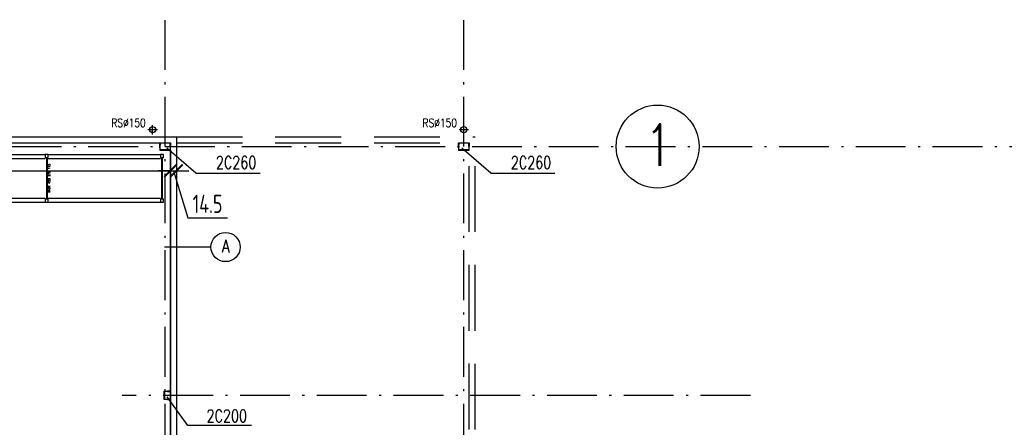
# Model space of a CAD drawing. Extents: x 153948 to 285449, y -89387 to -60195.
# Tile 86 of 100: x 259210 to 261583, y -75516 to -74534. Entities that reach past the tile are written whole.
import ezdxf
from ezdxf.enums import TextEntityAlignment as Align

# ---------------------------------------------------------------- set-up
doc = ezdxf.new("R2010")
doc.units = 0
doc.header["$LTSCALE"] = 100
doc.header["$MEASUREMENT"] = 0
doc.header["$PDMODE"] = 1
doc.linetypes.add('ACAD_ISO10W100', pattern=[18.5, 12, -3, 0.5, -3])
doc.linetypes.add('HIDDEN2', pattern=[4.7625, 3.175, -1.5875])
doc.layers.get('0').update_dxf_attribs({"linetype": 'CONTINUOUS'})
doc.layers.get('DEFPOINTS').update_dxf_attribs({"linetype": 'CONTINUOUS'})
for name, color, linetype in [('1', 2, 'CONTINUOUS'), ('K-STA', 2, 'CONTINUOUS'), ('OSIE', 8, 'ACAD_ISO10W100'), ('R-----OP', 2, 'CONTINUOUS'), ('RS REGAŁY', 7, 'CONTINUOUS'), ('RYNNY', 2, 'CONTINUOUS'), ('TEXT', 11, 'CONTINUOUS'), ('TEXT1', 2, 'CONTINUOUS'), ('WYMIARY', 1, 'CONTINUOUS')]:
    doc.layers.add(name, color=color, linetype=linetype)
doc.layers.add('PANELE', color=3, linetype='CONTINUOUS', lineweight=30)
doc.styles.add('DYBY-NORMALNY-0-8-N', font='ROMANS.SHX', dxfattribs={"width": 0.8})
doc.styles.get("Standard").update_dxf_attribs({"font": 'txt.shx'})
doc.styles.add('STYLE2', font='isocp.shx', dxfattribs={"width": 0.8})
doc.styles.add('TXT3', font='SIMPLEX.SHX', dxfattribs={"width": 0.75, "height": 40})
doc.dimstyles.new('KRESKI_100', dxfattribs={"dimscale": 20, "dimtxt": 2.2, "dimasz": 1.5, "dimexe": 1.5, "dimexo": 1.5, "dimgap": 0.6, "dimtad": 1, "dimdec": 1, "dimrnd": 0.5, "dimdsep": 46, "dimtxsty": 'STYLE2', "dimblk1": 'ARCHTICK', "dimblk2": 'ARCHTICK', "dimsah": 1, "dimcen": 2.5, "dimdle": 1.5, "dimclrd": 10, "dimclre": 10, "dimclrt": 15, "dimadec": 0, "dimazin": 0, "dimtfac": 1, "dimtdec": 1, "dimtmove": 1, "dimatfit": 3, "dimldrblk": 'ARCHTICK', "dimfxl": 1.5, "dimfxlon": 1, "dimtolj": 1, "dimtzin": 0, "dimarcsym": 0})

# ---------------------------------------------------------------- blocks, each defined once
blk = doc.blocks.new('SC200X2')
at = {"layer": '1'}
for points in [[(-10, 7.5), (-10, 0), (-9.7, 0, 0.391021), (-9.1, 0.6), (-8.7, 5.6, -0.391021), (-7.6, 6.6), (7.6, 6.6, -0.391021), (8.7, 5.6), (9.1, 0.6, 0.391021), (9.7, 0), (10, 0), (10, 7.5)], [(-10, -7.5), (-10, 0), (-9.7, 0, -0.391021), (-9.1, -0.6), (-8.7, -5.6, 0.391021), (-7.6, -6.6), (7.6, -6.6, 0.391021), (8.7, -5.6), (9.1, -0.6, -0.391021), (9.7, 0), (10, 0), (10, -7.5)]]:
    blk.add_lwpolyline(points, format="xyb", close=True, dxfattribs=at)
blk = doc.blocks.new('SC260X2')
at = {"layer": '1'}
for points in [[(-13, 9), (-13, 0), (-12.4, 0), (-12.1, 7, -0.401015), (-11.1, 7.9), (11.1, 7.9, -0.401015), (12.1, 7), (12.4, 0), (13, 0), (13, 9)], [(-13, -9), (-13, 0), (-12.4, 0), (-12.1, -7, 0.401015), (-11.1, -7.9), (11.1, -7.9, 0.401015), (12.1, -7), (12.4, 0), (13, 0), (13, -9)]]:
    blk.add_lwpolyline(points, format="xyb", close=True, dxfattribs=at)
blk = doc.blocks.new('_ARCHTICK')
at = {"color": 0, "linetype": 'ByBlock', "const_width": 0.15}
blk.add_lwpolyline([(-0.5, -0.5), (0.5, 0.5)], dxfattribs=at)
blk = doc.blocks.new('*D81')
at = {"layer": 'DEFPOINTS', "color": 0, "ltscale": 0.1, "transparency": 16777216}
for p in [(260307.9, -71947), (248692.9, -74816), (260307.9, -74816)]:
    blk.add_point(p, dxfattribs=at)
at = {"layer": 'WYMIARY', "color": 10, "lineweight": -2, "ltscale": 0.1, "transparency": 16777216}
for p, q in [((248692.9, -71977), (248692.9, -71917)), ((260307.9, -71977), (260307.9, -71917)), ((248662.9, -71947), (260337.9, -71947))]:
    blk.add_line(p, q, dxfattribs=at)
at = {"layer": 'WYMIARY', "color": 10, "lineweight": -2, "ltscale": 0.1, "transparency": 16777216, "xscale": 30, "yscale": 30, "zscale": 30, "rotation": 180}
blk.add_blockref('_ARCHTICK', (248692.9, -71947), dxfattribs=at)
at = {"layer": 'WYMIARY', "color": 10, "lineweight": -2, "ltscale": 0.1, "transparency": 16777216, "xscale": 30, "yscale": 30, "zscale": 30}
blk.add_blockref('_ARCHTICK', (260307.9, -71947), dxfattribs=at)
at = {"layer": 'WYMIARY', "color": 15, "ltscale": 0.1, "transparency": 16777216, "insert": (254500.4, -71913), "char_height": 44, "attachment_point": 5, "style": 'STYLE2'}
blk.add_mtext('\\A1;11615', dxfattribs=at)
blk = doc.blocks.new('*D82')
at = {"layer": 'DEFPOINTS', "color": 0, "ltscale": 0.1, "transparency": 16777216}
for p in [(259587.9, -72027), (259587.9, -72107), (260307.9, -74816)]:
    blk.add_point(p, dxfattribs=at)
at = {"layer": 'WYMIARY', "color": 10, "lineweight": -2, "ltscale": 0.1, "transparency": 16777216}
for p, q in [((259587.9, -72057), (259587.9, -71997)), ((260307.9, -72057), (260307.9, -71997)), ((260337.9, -72027), (259557.9, -72027))]:
    blk.add_line(p, q, dxfattribs=at)
at = {"layer": 'WYMIARY', "color": 10, "lineweight": -2, "ltscale": 0.1, "transparency": 16777216, "xscale": 30, "yscale": 30, "zscale": 30, "rotation": 180}
blk.add_blockref('_ARCHTICK', (259587.9, -72027), dxfattribs=at)
at = {"layer": 'WYMIARY', "color": 10, "lineweight": -2, "ltscale": 0.1, "transparency": 16777216, "xscale": 30, "yscale": 30, "zscale": 30}
blk.add_blockref('_ARCHTICK', (260307.9, -72027), dxfattribs=at)
at = {"layer": 'WYMIARY', "color": 15, "ltscale": 0.1, "transparency": 16777216, "insert": (259947.9, -71993), "char_height": 44, "attachment_point": 5, "style": 'STYLE2'}
blk.add_mtext('\\A1;720', dxfattribs=at)
blk = doc.blocks.new('*D111')
at = {"layer": 'DEFPOINTS', "color": 0, "ltscale": 0.1, "transparency": 16777216}
for p in [(260280.4, -72107), (260307.9, -72107), (260307.9, -74816)]:
    blk.add_point(p, dxfattribs=at)
at = {"layer": 'WYMIARY', "color": 10, "lineweight": -2, "ltscale": 0.1, "transparency": 16777216}
for p, q in [((260280.4, -72107), (260280.4, -72077)), ((260307.9, -72137), (260307.9, -72077)), ((260250.4, -72107), (260337.9, -72107))]:
    blk.add_line(p, q, dxfattribs=at)
at = {"layer": 'WYMIARY', "color": 10, "lineweight": -2, "ltscale": 0.1, "transparency": 16777216, "xscale": 30, "yscale": 30, "zscale": 30, "rotation": 180}
blk.add_blockref('_ARCHTICK', (260280.4, -72107), dxfattribs=at)
at = {"layer": 'WYMIARY', "color": 10, "lineweight": -2, "ltscale": 0.1, "transparency": 16777216, "xscale": 30, "yscale": 30, "zscale": 30}
blk.add_blockref('_ARCHTICK', (260307.9, -72107), dxfattribs=at)
at = {"layer": 'WYMIARY', "color": 15, "ltscale": 0.1, "transparency": 16777216, "insert": (260225.6, -72073), "char_height": 44, "attachment_point": 5, "style": 'STYLE2'}
blk.add_mtext('\\A1;27.5', dxfattribs=at)
blk = doc.blocks.new('*D135')
at = {"layer": 'DEFPOINTS', "color": 0, "ltscale": 0.1, "transparency": 16777216}
for p in [(260307.9, -72187), (259587.9, -74816), (260307.9, -74816)]:
    blk.add_point(p, dxfattribs=at)
at = {"layer": 'WYMIARY', "color": 10, "lineweight": -2, "ltscale": 0.1, "transparency": 16777216}
for p, q in [((259587.9, -72217), (259587.9, -72157)), ((260307.9, -72217), (260307.9, -72157)), ((259557.9, -72187), (260337.9, -72187))]:
    blk.add_line(p, q, dxfattribs=at)
at = {"layer": 'WYMIARY', "color": 10, "lineweight": -2, "ltscale": 0.1, "transparency": 16777216, "xscale": 30, "yscale": 30, "zscale": 30, "rotation": 180}
blk.add_blockref('_ARCHTICK', (259587.9, -72187), dxfattribs=at)
at = {"layer": 'WYMIARY', "color": 10, "lineweight": -2, "ltscale": 0.1, "transparency": 16777216, "xscale": 30, "yscale": 30, "zscale": 30}
blk.add_blockref('_ARCHTICK', (260307.9, -72187), dxfattribs=at)
at = {"layer": 'WYMIARY', "color": 15, "ltscale": 0.1, "transparency": 16777216, "insert": (259947.9, -72153), "char_height": 44, "attachment_point": 5, "style": 'STYLE2'}
blk.add_mtext('\\A1;720', dxfattribs=at)
blk = doc.blocks.new('*D147')
at = {"layer": 'DEFPOINTS', "color": 0, "ltscale": 0.1, "transparency": 16777216}
for p in [(255385.4, -74839.5), (259573.4, -74848.5), (259573.4, -74897.7)]:
    blk.add_point(p, dxfattribs=at)
at = {"layer": 'WYMIARY', "color": 10, "lineweight": -2, "ltscale": 0.1, "transparency": 16777216}
for p, q in [((255385.4, -74869.5), (255385.4, -74927.7)), ((255355.4, -74897.7), (259603.4, -74897.7)), ((259573.4, -74878.5), (259573.4, -74927.7))]:
    blk.add_line(p, q, dxfattribs=at)
at = {"layer": 'WYMIARY', "color": 10, "lineweight": -2, "ltscale": 0.1, "transparency": 16777216, "xscale": 30, "yscale": 30, "zscale": 30, "rotation": 180}
blk.add_blockref('_ARCHTICK', (255385.4, -74897.7), dxfattribs=at)
at = {"layer": 'WYMIARY', "color": 10, "lineweight": -2, "ltscale": 0.1, "transparency": 16777216, "xscale": 30, "yscale": 30, "zscale": 30}
blk.add_blockref('_ARCHTICK', (259573.4, -74897.7), dxfattribs=at)
at = {"layer": 'WYMIARY', "color": 15, "ltscale": 0.1, "transparency": 16777216, "insert": (257479.4, -74863.7), "char_height": 44, "attachment_point": 5, "style": 'STYLE2'}
blk.add_mtext('\\A1;4188', dxfattribs=at)
blk = doc.blocks.new('*D148')
at = {"layer": 'DEFPOINTS', "color": 0, "ltscale": 0.1, "transparency": 16777216}
for p in [(259573.4, -74848.5), (259587.9, -74839.5), (259587.9, -74897.7)]:
    blk.add_point(p, dxfattribs=at)
at = {"layer": 'WYMIARY', "color": 10, "lineweight": -2, "ltscale": 0.1, "transparency": 16777216}
for p, q in [((259587.9, -74869.5), (259587.9, -74927.7)), ((259573.4, -74897.7), (259543.4, -74897.7)), ((259573.4, -74878.5), (259573.4, -74927.7)), ((259573.4, -74897.7), (259587.9, -74897.7)), ((259573.4, -74897.7), (259587.9, -74897.7)), ((259580.7, -74897.7), (259614.9, -75011.7)), ((259587.9, -74897.7), (259617.9, -74897.7)), ((259614.9, -75011.7), (259710.7, -75011.7))]:
    blk.add_line(p, q, dxfattribs=at)
at = {"layer": 'WYMIARY', "color": 10, "lineweight": -2, "ltscale": 0.1, "transparency": 16777216, "xscale": 30, "yscale": 30, "zscale": 30}
blk.add_blockref('_ARCHTICK', (259573.4, -74897.7), dxfattribs=at)
at = {"layer": 'WYMIARY', "color": 10, "lineweight": -2, "ltscale": 0.1, "transparency": 16777216, "xscale": 30, "yscale": 30, "zscale": 30, "rotation": 180}
blk.add_blockref('_ARCHTICK', (259587.9, -74897.7), dxfattribs=at)
at = {"layer": 'WYMIARY', "color": 15, "ltscale": 0.1, "transparency": 16777216, "insert": (259662.8, -74977.7), "char_height": 44, "attachment_point": 5, "style": 'STYLE2'}
blk.add_mtext('\\A1;14.5', dxfattribs=at)
blk = doc.blocks.new('*D240')
at = {"layer": 'DEFPOINTS', "color": 0, "ltscale": 0.1, "transparency": 16777216}
for p in [(260307.9, -74816), (260307.9, -85703), (263794.3, -85703)]:
    blk.add_point(p, dxfattribs=at)
at = {"layer": 'WYMIARY', "color": 10, "lineweight": -2, "ltscale": 0.1, "transparency": 16777216}
for p, q in [((263794.3, -74786), (263794.3, -85733)), ((263764.3, -74816), (263824.3, -74816)), ((263764.3, -85703), (263824.3, -85703))]:
    blk.add_line(p, q, dxfattribs=at)
at = {"layer": 'WYMIARY', "color": 10, "lineweight": -2, "ltscale": 0.1, "transparency": 16777216, "xscale": 30, "yscale": 30, "zscale": 30}
for p, rotation in [((263794.3, -74816), 90), ((263794.3, -85703), 270)]:
    blk.add_blockref('_ARCHTICK', p, dxfattribs=dict(at, rotation=rotation))
at = {"layer": 'WYMIARY', "color": 15, "ltscale": 0.1, "transparency": 16777216, "insert": (263760.3, -80259.5), "char_height": 44, "attachment_point": 5, "rotation": 90, "style": 'STYLE2'}
blk.add_mtext('\\A1;10887', dxfattribs=at)
blk = doc.blocks.new('*D242')
at = {"layer": 'DEFPOINTS', "color": 0, "ltscale": 0.1, "transparency": 16777216}
for p in [(260307.9, -74816), (263714.3, -74816), (263634.3, -83856)]:
    blk.add_point(p, dxfattribs=at)
at = {"layer": 'WYMIARY', "color": 10, "lineweight": -2, "ltscale": 0.1, "transparency": 16777216}
for p, q in [((263714.3, -83886), (263714.3, -74786)), ((263684.3, -74816), (263744.3, -74816)), ((263684.3, -83856), (263744.3, -83856))]:
    blk.add_line(p, q, dxfattribs=at)
at = {"layer": 'WYMIARY', "color": 10, "lineweight": -2, "ltscale": 0.1, "transparency": 16777216, "xscale": 30, "yscale": 30, "zscale": 30}
for p, rotation in [((263714.3, -74816), 90), ((263714.3, -83856), 270)]:
    blk.add_blockref('_ARCHTICK', p, dxfattribs=dict(at, rotation=rotation))
at = {"layer": 'WYMIARY', "color": 15, "ltscale": 0.1, "transparency": 16777216, "insert": (263680.3, -79336), "char_height": 44, "attachment_point": 5, "rotation": 90, "style": 'STYLE2'}
blk.add_mtext('\\A1;9040', dxfattribs=at)
blk = doc.blocks.new('*D260')
at = {"layer": 'DEFPOINTS', "color": 0, "ltscale": 0.1, "transparency": 16777216}
for p in [(260307.9, -74816), (263634.3, -74816), (259587.9, -75539.5)]:
    blk.add_point(p, dxfattribs=at)
at = {"layer": 'WYMIARY', "color": 10, "lineweight": -2, "ltscale": 0.1, "transparency": 16777216}
for p, q in [((263634.3, -75569.5), (263634.3, -74786)), ((263604.3, -74816), (263664.3, -74816)), ((263604.3, -75539.5), (263664.3, -75539.5))]:
    blk.add_line(p, q, dxfattribs=at)
at = {"layer": 'WYMIARY', "color": 10, "lineweight": -2, "ltscale": 0.1, "transparency": 16777216, "xscale": 30, "yscale": 30, "zscale": 30}
for p, rotation in [((263634.3, -74816), 90), ((263634.3, -75539.5), 270)]:
    blk.add_blockref('_ARCHTICK', p, dxfattribs=dict(at, rotation=rotation))
at = {"layer": 'WYMIARY', "color": 15, "ltscale": 0.1, "transparency": 16777216, "insert": (263600.3, -75177.8), "char_height": 44, "attachment_point": 5, "rotation": 90, "style": 'STYLE2'}
blk.add_mtext('\\A1;723.5', dxfattribs=at)
blk = doc.blocks.new('*D270')
at = {"layer": 'DEFPOINTS', "color": 0, "ltscale": 0.1, "transparency": 16777216}
for p in [(260307.9, -74816), (260267.4, -74830.5), (263474.3, -74830.5)]:
    blk.add_point(p, dxfattribs=at)
at = {"layer": 'WYMIARY', "color": 10, "lineweight": -2, "ltscale": 0.1, "transparency": 16777216}
for p, q in [((263474.3, -74816), (263474.3, -74786)), ((263444.3, -74816), (263504.3, -74816)), ((263474.3, -74816), (263474.3, -74830.5)), ((263444.3, -74830.5), (263504.3, -74830.5)), ((263474.3, -74830.5), (263474.3, -74860.5))]:
    blk.add_line(p, q, dxfattribs=at)
at = {"layer": 'WYMIARY', "color": 10, "lineweight": -2, "ltscale": 0.1, "transparency": 16777216, "xscale": 30, "yscale": 30, "zscale": 30}
for p, rotation in [((263474.3, -74816), 270), ((263474.3, -74830.5), 90)]:
    blk.add_blockref('_ARCHTICK', p, dxfattribs=dict(at, rotation=rotation))
at = {"layer": 'WYMIARY', "color": 15, "ltscale": 0.1, "transparency": 16777216, "insert": (263440.3, -74774.7), "char_height": 44, "attachment_point": 5, "rotation": 90, "style": 'STYLE2'}
blk.add_mtext('\\A1;14.5', dxfattribs=at)
blk = doc.blocks.new('*D271')
at = {"layer": 'DEFPOINTS', "color": 0, "ltscale": 0.1, "transparency": 16777216}
for p in [(260267.4, -74830.5), (263394.3, -74839.5), (263474.3, -74839.5)]:
    blk.add_point(p, dxfattribs=at)
at = {"layer": 'WYMIARY', "color": 10, "lineweight": -2, "ltscale": 0.1, "transparency": 16777216}
for p, q in [((263474.3, -74830.5), (263474.3, -74800.5)), ((263444.3, -74830.5), (263504.3, -74830.5)), ((263444.3, -74839.5), (263504.3, -74839.5)), ((263474.3, -74830.5), (263474.3, -74839.5)), ((263474.3, -74839.5), (263474.3, -74869.5))]:
    blk.add_line(p, q, dxfattribs=at)
at = {"layer": 'WYMIARY', "color": 10, "lineweight": -2, "ltscale": 0.1, "transparency": 16777216, "xscale": 30, "yscale": 30, "zscale": 30}
for p, rotation in [((263474.3, -74830.5), 270), ((263474.3, -74839.5), 90)]:
    blk.add_blockref('_ARCHTICK', p, dxfattribs=dict(at, rotation=rotation))
at = {"layer": 'WYMIARY', "color": 15, "ltscale": 0.1, "transparency": 16777216, "insert": (263440.3, -74869.5), "char_height": 44, "attachment_point": 5, "rotation": 90, "style": 'STYLE2'}
blk.add_mtext('\\A1;9', dxfattribs=at)
blk = doc.blocks.new('RACK 450 270 115')
at = {"color": 1}
for p, q in [((2.75, 108), (2.75, 7)), ((4.25, 108), (4.25, 7)), ((7, 115), (277.8, 115)), ((7, 105.5), (277.8, 105.5)), ((7, 9.5), (277.8, 9.5)), ((7, 0), (277.8, 0))]:
    blk.add_line(p, q, dxfattribs=at)
for points in [[(0, 108), (7, 108), (7, 115), (0, 115)], [(0, 0), (7, 0), (7, 7), (0, 7)]]:
    blk.add_lwpolyline(points, close=True, dxfattribs=at)
at = {"color": 1, "insert": (9.25, 57.5), "char_height": 5, "width": 101, "attachment_point": 5, "rotation": 90}
blk.add_mtext('RACK 450 270 115', dxfattribs=at)
blk = doc.blocks.new('NOGA RACK 450 007 115')
at = {"color": 1}
for p, q in [((2.75, 108), (2.75, 7)), ((4.25, 108), (4.25, 7))]:
    blk.add_line(p, q, dxfattribs=at)
for points in [[(0, 108), (7, 108), (7, 115), (0, 115)], [(0, 0), (7, 0), (7, 7), (0, 7)]]:
    blk.add_lwpolyline(points, close=True, dxfattribs=at)

msp = doc.modelspace()

# ---------------------------------------------------------------- linework, layer by layer
at = {"layer": 'OSIE', "ltscale": 0.1}
for p, q in [((259560.4, -86679.55), (259560.4, -73374.65)), ((260280.4, -86679.55), (260280.4, -73374.65)), ((259541.81, -74799.39), (259519.01, -74799.39)), ((259530.41, -74810.79), (259530.41, -74787.99)), ((260291.81, -74799.39), (260269.01, -74799.39)), ((260280.41, -74810.79), (260280.41, -74787.99)), ((247720.4, -74839.55), (263229.19, -74839.55)), ((260971.1, -75439.55), (259456.96, -75439.55))]:
    msp.add_line(p, q, dxfattribs=at)
at = {"layer": 'PANELE', "ltscale": 0.5}
for p, q in [((254910.4, -74816.05), (259587.9, -74816.05)), ((259587.9, -74816.05), (259587.9, -75539.55)), ((254910.4, -74830.55), (259547.4, -74830.55)), ((259573.4, -75539.55), (259573.4, -74830.55)), ((259573.4, -74848.55), (259573.4, -75539.55))]:
    msp.add_line(p, q, dxfattribs=at)
at = {"layer": 'PANELE', "color": 1, "linetype": 'HIDDEN2', "ltscale": 0.5}
for p, q in [((259587.9, -74816.05), (260307.9, -74816.05)), ((260307.9, -83856.1), (260307.9, -74816.05)), ((259587.9, -74830.55), (260267.4, -74830.55)), ((260293.4, -83856.08), (260293.4, -74848.55))]:
    msp.add_line(p, q, dxfattribs=at)
at = {"layer": 'R-----OP'}
msp.add_line((259559.26, -75081.41), (259671, -75081.41), dxfattribs=at)
msp.add_circle((259706.18, -75081.8), 35.19, dxfattribs=at)
at = {"layer": 'RYNNY', "ltscale": 0.1}
for centre in [(259530.41, -74799.02), (260280.41, -74799.02)]:
    msp.add_circle(centre, 7.5, dxfattribs=at)
at = {"layer": 'TEXT'}
for p, q in [((259634.9, -74903.75), (259564.6, -74843.3)), ((260345.7, -74903.75), (260275.4, -74843.3)), ((259634.9, -74903.75), (259789.43, -74903.75)), ((260345.7, -74903.75), (260500.23, -74903.75)), ((259615.28, -75512.19), (259565.4, -75443.3)), ((259769.1, -75512.19), (259615.28, -75512.19))]:
    msp.add_line(p, q, dxfattribs=at)
at = {"layer": 'TEXT1'}
msp.add_circle((260747.62, -74839.55), 100, dxfattribs=at)

# ---------------------------------------------------------------- block references
at = {"layer": 'K-STA', "ltscale": 0.5, "xscale": -1}
for p in [(259560.4, -74839.55), (260280.4, -74839.55)]:
    msp.add_blockref('SC260X2', p, dxfattribs=at)
at = {"layer": 'K-STA', "ltscale": 0.5, "xscale": -1, "rotation": 90}
msp.add_blockref('SC200X2', (259565.9, -75439.55), dxfattribs=at)
at = {"layer": 'RS REGAŁY'}
for name, p in [('RACK 450 270 115', (258993.8, -74973.55)), ('RACK 450 270 115', (259271.6, -74973.55)), ('NOGA RACK 450 007 115', (259549.4, -74973.55))]:
    msp.add_blockref(name, p, dxfattribs=at)

# ---------------------------------------------------------------- texts
at = {"layer": 'R-----OP', "color": 2, "style": 'DYBY-NORMALNY-0-8-N', "width": 0.8}
for p in [(259472.43, -74782.48), (260222.43, -74782.48)]:
    msp.add_text('RS%%c150', height=20, dxfattribs=at).set_placement(p, align=Align.MIDDLE)
at = {"layer": 'R-----OP', "style": 'DYBY-NORMALNY-0-8-N', "width": 0.8}
msp.add_text('A', height=30, dxfattribs=at).set_placement((259706.58, -75079.69), align=Align.MIDDLE)
at = {"layer": 'TEXT', "style": 'TXT3', "width": 0.75}
for s, p in [('2C260', (259682.91, -74893.06)), ('2C260', (260393.71, -74893.06)), ('2C200', (259660.47, -75503.9))]:
    msp.add_text(s, height=30, dxfattribs=at).set_placement(p)
at = {"layer": 'TEXT1', "style": 'TXT3', "width": 0.75}
msp.add_text('1', height=100, dxfattribs=at).set_placement((260717.83, -74886.19))

# ---------------------------------------------------------------- dimensions: what is measured, and where the dimension line sits
at = {"layer": 'WYMIARY', "ltscale": 0.1}
for base, p1, p2, picture, middle in [((260307.9, -71946.96), (248692.9, -74816.05), (260307.9, -74816.05), '*D81', (254500.4, -71912.96)), ((259587.9, -72026.96), (260307.9, -74816.05), (259587.9, -72106.96), '*D82', (259947.9, -71992.95)), ((260307.9, -72186.96), (259587.9, -74816.05), (260307.9, -74816.05), '*D135', (259947.9, -72152.95)), ((259573.4, -74897.7), (255385.4, -74839.55), (259573.4, -74848.55), '*D147', (257479.4, -74863.7)), ((259587.9, -74897.7), (259573.4, -74848.55), (259587.9, -74839.55), '*D148', (259626.85, -74977.7))]:
    dim = msp.add_linear_dim(base=base, p1=p1, p2=p2, dimstyle='KRESKI_100', dxfattribs=at)
    dim.commit()
    dim.dimension.update_dxf_attribs({"geometry": picture, "text_midpoint": middle})
dim = msp.add_linear_dim(base=(260307.9, -72106.96), p1=(260280.4, -72106.96), p2=(260307.9, -74816.05), dimstyle='KRESKI_100', dxfattribs=at)
dim.commit()
dim.dimension.update_dxf_attribs({"geometry": '*D111', "text_midpoint": (260225.61, -72106.96), "dimtype": 160})
for base, p1, p2, picture, middle in [((263474.26, -74830.55), (260307.9, -74816.05), (260267.4, -74830.55), '*D270', (263474.26, -74774.68)), ((263474.26, -74839.55), (260267.4, -74830.55), (263394.26, -74839.55), '*D271', (263474.26, -74869.55))]:
    dim = msp.add_linear_dim(base=base, p1=p1, p2=p2, angle=90, dimstyle='KRESKI_100', dxfattribs=at)
    dim.commit()
    dim.dimension.update_dxf_attribs({"geometry": picture, "text_midpoint": middle, "dimtype": 160})
for base, p1, p2, picture, middle in [((263634.26, -74816.05), (259587.9, -75539.55), (260307.9, -74816.05), '*D260', (263600.26, -75177.8)), ((263794.26, -85703.05), (260307.9, -74816.05), (260307.9, -85703.05), '*D240', (263760.26, -80259.55)), ((263714.26, -74816.05), (263634.26, -83856.05), (260307.9, -74816.05), '*D242', (263680.26, -79336.05))]:
    dim = msp.add_linear_dim(base=base, p1=p1, p2=p2, angle=90, dimstyle='KRESKI_100', dxfattribs=at)
    dim.commit()
    dim.dimension.update_dxf_attribs({"geometry": picture, "text_midpoint": middle})

doc.saveas('drawing.dxf')
